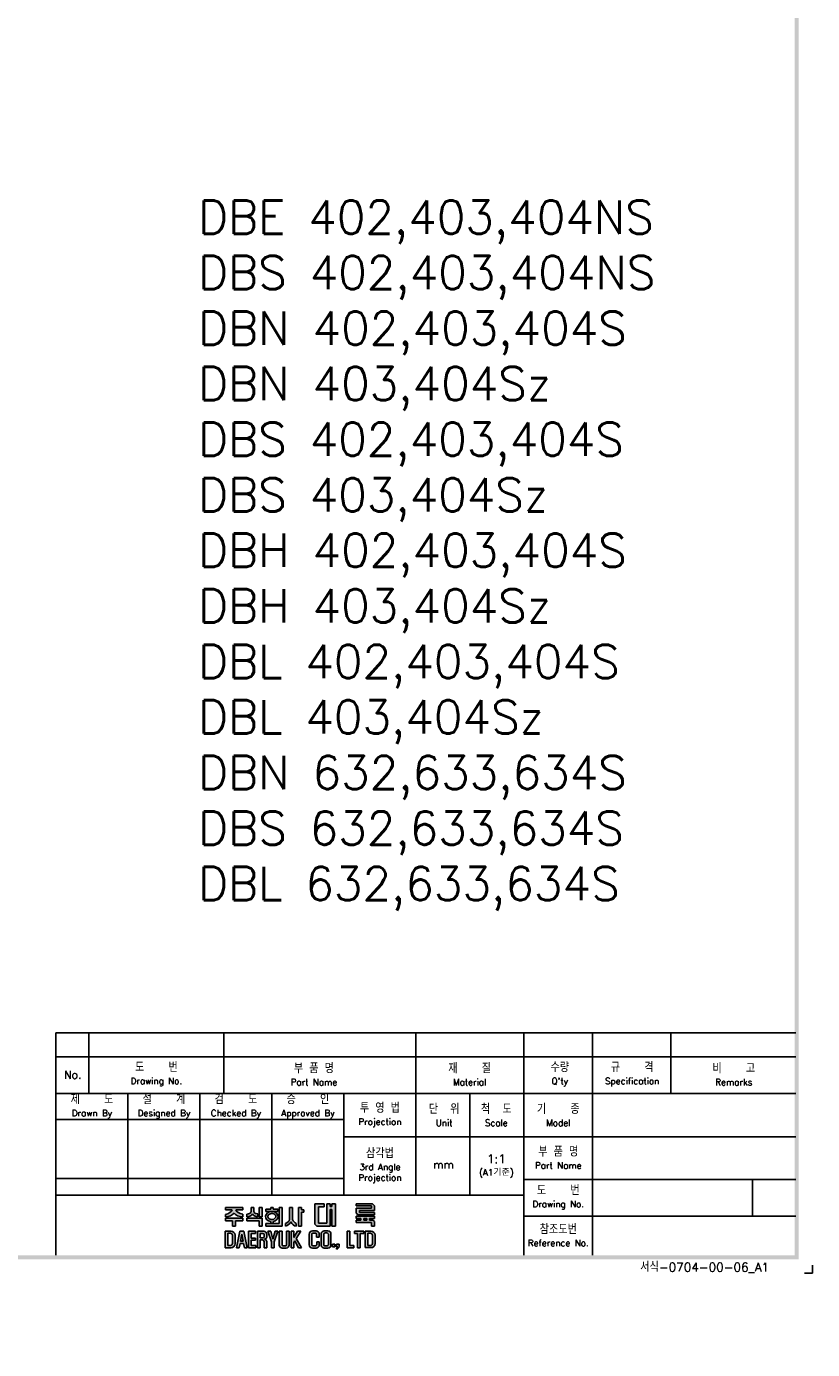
# Model space of a CAD drawing. Extents: x -2322 to 2710, y -907 to 1800.
# Tile 15 of 23: x -428 to 162, y 0 to 993. Entities that reach past the tile are written whole.
import ezdxf

# ---------------------------------------------------------------- set-up
doc = ezdxf.new("R2010")
doc.units = 0
doc.header["$LTSCALE"] = 3
doc.header["$MEASUREMENT"] = 0
for name, color, linetype in [('di', 3, 'CONTINUOUS'), ('DIM', 3, 'CONTINUOUS'), ('dimtaxt', 3, 'CONTINUOUS'), ('dwg', 7, 'CONTINUOUS')]:
    doc.layers.add(name, color=color, linetype=linetype)
doc.styles.get("Standard").update_dxf_attribs({"font": 'romans.shx', "height": 4, "bigfont": 'ghs.shx'})

# ---------------------------------------------------------------- blocks, each defined once
blk = doc.blocks.new('도면서식 A1')
at = {"layer": 'di', "insert": (780.92, -2.61), "char_height": 2.2, "width": 38.8706, "attachment_point": 4}
blk.add_mtext('서식-0704-00-06_A1', dxfattribs=at)
blk = doc.blocks.new('대륙')
at = {"layer": 'dimtaxt'}
h = blk.add_hatch(color=256, dxfattribs=at)
edge = h.paths.add_edge_path()
edge.add_line((51.99, 12.18), (47.65, 12.18))
edge.add_line((47.65, 12.18), (47.65, 11.59))
edge.add_line((47.65, 11.59), (49.36, 11.59))
edge.add_ellipse((47.48, 11.55), major_axis=(1.89, 0.39), ratio=0.576936, start_angle=268.0794, end_angle=342.4305, ccw=False)
edge.add_line((47.64, 10.44), (47.64, 9.87))
edge.add_ellipse((47.59, 11.36), major_axis=(2.46, 0), ratio=0.608939, start_angle=-88.7913, end_angle=-24.3158)
edge.add_ellipse((52.06, 11.36), major_axis=(-2.46, 0), ratio=0.608939, start_angle=384.3158, end_angle=448.3061)
edge.add_line((51.99, 9.87), (51.99, 10.51))
edge.add_ellipse((52.11, 11.62), major_axis=(-1.91, 0.31), ratio=0.577613, start_angle=17.5125, end_angle=91.8636, ccw=False)
edge.add_line((50.24, 11.59), (51.99, 11.59))
edge.add_line((51.99, 11.59), (51.99, 12.18))
h.paths.add_polyline_path([(52, 9.48), (47.64, 9.48), (47.64, 8.87), (49.46, 8.87), (49.46, 7.49), (50.19, 7.49), (50.19, 8.88), (52, 8.88)])
edge = h.paths.add_edge_path()
edge.add_arc((55.25, 11.18), 0.45, 180, 220.7047, ccw=False)
edge.add_line((54.8, 11.18), (54.8, 12.18))
edge.add_line((54.8, 12.18), (54.06, 12.18))
edge.add_line((54.06, 12.18), (54.06, 11.18))
edge.add_arc((53.61, 11.18), 0.45, 319.2953, 360, ccw=False)
edge.add_spline(control_points=[(53.95, 10.89), (53.94, 10.88), (53.93, 10.87), (53.83, 10.76), (53.7, 10.68), (53.03, 10.51)], knot_values=[3.761053, 3.761053, 3.761053, 3.761053, 3.807132, 3.807132, 4.298097, 4.298097, 4.298097, 4.298097], degree=3, periodic=0)
edge.add_line((53.03, 10.51), (53.03, 9.85))
edge.add_spline(control_points=[(53.03, 9.85), (53.05, 9.85), (53.06, 9.85), (53.74, 9.96), (53.94, 10.08), (54.15, 10.22), (54.2, 10.3), (54.43, 10.6)], knot_values=[3.495949, 3.495949, 3.495949, 3.495949, 3.524444, 3.524444, 4.06832, 4.06832, 4.379503, 4.379503, 4.379503, 4.379503], degree=3, periodic=0)
edge.add_spline(control_points=[(54.43, 10.6), (54.65, 10.3), (54.71, 10.22), (54.92, 10.08), (55.12, 9.96), (55.75, 9.88), (55.78, 9.87), (55.8, 9.86)], knot_values=[3.495949, 3.495949, 3.495949, 3.495949, 3.807132, 3.807132, 4.351008, 4.351008, 4.402945, 4.402945, 4.402945, 4.402945], degree=3, periodic=0)
edge.add_line((55.8, 9.86), (55.8, 10.59))
edge.add_spline(control_points=[(55.8, 10.59), (55.78, 10.59), (55.76, 10.6), (55.19, 10.66), (55.03, 10.75), (54.92, 10.87), (54.91, 10.88), (54.91, 10.89)], knot_values=[3.761053, 3.761053, 3.761053, 3.761053, 3.81299, 3.81299, 4.356866, 4.356866, 4.402945, 4.402945, 4.402945, 4.402945], degree=3, periodic=0)
h.paths.add_polyline_path([(56.82, 9.48), (53.03, 9.48), (53.03, 8.87), (56.1, 8.87), (56.1, 7.49), (56.82, 7.49)])
h.paths.add_polyline_path([(56.82, 12.19), (56.1, 12.19), (56.1, 9.87), (56.82, 9.87)])
h.paths.add_polyline_path([(60.76, 11.76), (59.58, 11.76), (59.58, 12.19), (59.05, 12.19), (59.05, 11.76), (57.74, 11.76), (57.74, 11.21), (60.76, 11.21)])
edge = h.paths.add_edge_path()
edge.add_ellipse((59.26, 9.92), major_axis=(-1.56, 0), ratio=0.830145, start_angle=101.7462, end_angle=265.4383)
edge.add_line((59.38, 11.21), (59.13, 11.21))
edge.add_ellipse((59.26, 9.92), major_axis=(1.56, 0), ratio=0.830145, start_angle=94.5617, end_angle=259.6787)
edge.add_line((58.98, 8.65), (58.98, 8.2))
edge.add_line((58.98, 8.2), (59.58, 8.2))
edge.add_line((59.58, 8.2), (59.58, 8.65))
edge = h.paths.add_edge_path(flags=16)
edge.add_spline(control_points=[(60.26, 9.92), (60.26, 10.03), (60.22, 10.15), (60.06, 10.37), (59.93, 10.48), (59.59, 10.63), (59.39, 10.66), (58.99, 10.64), (58.8, 10.59), (58.5, 10.41), (58.39, 10.3), (58.27, 10.07), (58.25, 9.96), (58.28, 9.73), (58.34, 9.62), (58.54, 9.4), (58.69, 9.3), (59.06, 9.19), (59.26, 9.17), (59.65, 9.23), (59.83, 9.31), (60.09, 9.5), (60.18, 9.62), (60.25, 9.8), (60.26, 9.86), (60.26, 9.92)], knot_values=[0, 0, 0, 0, 0.543876, 0.543876, 1.087752, 1.087752, 1.631628, 1.631628, 2.175504, 2.175504, 2.71938, 2.71938, 3.263256, 3.263256, 3.807132, 3.807132, 4.351008, 4.351008, 4.894884, 4.894884, 5.43876, 5.43876, 5.982636, 5.982636, 6.283185, 6.283185, 6.283185, 6.283185], degree=3, periodic=0)
for points in [[(61.83, 12.19), (61.11, 12.19), (61.11, 8.2), (57.74, 8.2), (57.74, 7.47), (61.11, 7.47), (61.83, 7.47)], [(70.89, 12.38), (72.38, 12.38), (72.38, 13.12), (70.01, 13.12), (70.01, 8), (70.53, 7.49), (73.84, 7.49), (73.84, 11.66), (74.29, 11.66), (74.29, 7.49), (75.14, 7.49), (75.14, 13.12), (74.29, 13.12), (74.29, 12.42), (73.84, 12.42), (73.84, 13.12), (73.01, 13.12), (73.01, 8.23), (70.89, 8.23)]]:
    blk.add_hatch(color=256, dxfattribs=at).paths.add_polyline_path(points)
h = blk.add_hatch(color=256, dxfattribs=at)
edge = h.paths.add_edge_path()
edge.add_line((64.41, 12.18), (63.7, 12.18))
edge.add_line((63.7, 12.18), (63.7, 9.23))
edge.add_ellipse((62.86, 9.12), major_axis=(0.66, 0.841), ratio=0.672815, start_angle=218.7862, end_angle=304.0863, ccw=False)
edge.add_line((62.7, 8.19), (62.7, 7.51))
edge.add_ellipse((63.11, 8.54), major_axis=(0.964, 0.919), ratio=0.540942, start_angle=220.7961, end_angle=301.7505)
edge.add_ellipse((64.93, 8.53), major_axis=(-0.866, 0.919), ratio=0.569913, start_angle=58.7442, end_angle=145.288)
edge.add_line((65.35, 7.49), (65.35, 8.17))
edge.add_ellipse((65.18, 9.26), major_axis=(-0.67, 1.07), ratio=0.576723, start_angle=74.3826, end_angle=142.9847, ccw=False)
edge.add_line((64.41, 9.18), (64.41, 12.18))
h.paths.add_polyline_path([(66.65, 10.99), (67.26, 10.99), (67.26, 11.63), (66.64, 11.63), (66.64, 12.18), (65.92, 12.18), (65.92, 7.49), (66.65, 7.49)])
h = blk.add_hatch(color=256, dxfattribs=at)
h.paths.add_polyline_path([(84.17, 12.56), (84.17, 11.99), (80.38, 11.99), (80.38, 10.74), (80.81, 10.32), (84.92, 10.32), (84.92, 10.92), (81.19, 10.92), (81.19, 11.44), (84.92, 11.44), (84.92, 12.6), (84.39, 13.12), (80.36, 13.12), (80.36, 12.56)])
h.paths.add_polyline_path([(83.7, 9.41), (84.92, 9.41), (84.92, 9.97), (80.36, 9.97), (80.36, 9.41), (81.48, 9.41), (81.48, 9.04), (80.35, 9.04), (80.35, 8.42), (84.18, 8.42), (84.18, 7.49), (84.92, 7.49), (84.92, 8.64), (84.52, 9.04), (83.7, 9.04)])
h.paths.add_polyline_path([(83, 9.41), (82.23, 9.41), (82.23, 9.04), (83, 9.04)], flags=17)
h = blk.add_hatch(color=256, dxfattribs=at)
h.paths.add_polyline_path([(47.58, 6.25), (47.58, 2.12), (49.06, 2.12, 0.414214), (50.06, 3.12), (50.06, 5.25, 0.414214), (49.06, 6.25)])
h.paths.add_polyline_path([(48.9, 5.73, -0.414214), (49.4, 5.23), (49.4, 3.16, -0.414214), (48.9, 2.66), (48.23, 2.66), (48.23, 5.73)], flags=16)
h.paths.add_polyline_path([(50.42, 2.11), (51.1, 2.11), (51.31, 3.17), (52.21, 3.17), (52.42, 2.11), (53.1, 2.11), (52.25, 6.23), (51.27, 6.23)])
h.paths.add_polyline_path([(51.77, 5.49), (52.09, 3.74), (51.43, 3.74)], flags=16)
h.paths.add_polyline_path([(53.4, 2.11), (55.25, 2.11), (55.25, 2.66), (54.07, 2.66), (54.07, 3.99), (55.15, 3.99), (55.15, 4.52), (54.06, 4.52), (54.06, 5.7), (55.21, 5.7), (55.21, 6.25), (53.4, 6.25)])
h.paths.add_polyline_path([(55.67, 2.12), (56.33, 2.12), (56.33, 4.05), (56.93, 4.05, -0.414214), (57.33, 3.65), (57.33, 2.12), (58.02, 2.12), (58.02, 3.65, 0.276846), (57.45, 4.24, 0.25864), (58.02, 4.77), (58.02, 5.43, 0.414214), (57.22, 6.23), (55.67, 6.23)])
h.paths.add_polyline_path([(56.33, 5.71), (57.04, 5.71, -0.414214), (57.34, 5.41), (57.34, 4.86, -0.414214), (57.04, 4.56), (56.33, 4.56)], flags=16)
h.paths.add_polyline_path([(59.2, 3.57), (59.2, 2.11), (59.85, 2.11), (59.85, 3.58), (60.8, 6.24), (60.13, 6.24), (59.53, 4.27), (58.97, 6.24), (58.28, 6.24)])
h.paths.add_polyline_path([(61.13, 2.78, 0.414214), (61.88, 2.03), (62.85, 2.03, 0.414214), (63.6, 2.78), (63.6, 6.24), (62.93, 6.24), (62.93, 2.84, -0.414214), (62.68, 2.59), (62.07, 2.59, -0.414214), (61.82, 2.84), (61.82, 6.24), (61.13, 6.24)])
h.paths.add_polyline_path([(64.11, 2.12), (64.77, 2.12), (64.77, 3.42), (64.98, 3.87), (65.9, 2.12), (66.68, 2.12), (65.38, 4.46), (66.48, 6.23), (65.69, 6.23), (64.76, 4.66), (64.76, 6.23), (64.11, 6.23)])
h.paths.add_polyline_path([(68.62, 2.84, 0.414214), (69.42, 2.04), (70.32, 2.04, 0.414214), (71.12, 2.84), (71.12, 3.62), (70.47, 3.62), (70.47, 2.85, -0.414214), (70.17, 2.55), (69.58, 2.55, -0.414214), (69.28, 2.85), (69.28, 5.49, -0.414214), (69.58, 5.79), (70.16, 5.79, -0.414214), (70.46, 5.49), (70.46, 4.76), (71.12, 4.76), (71.12, 5.52, 0.414214), (70.32, 6.32), (69.42, 6.32, 0.414214), (68.62, 5.52)])
h.paths.add_polyline_path([(71.57, 2.84, 0.414214), (72.37, 2.04), (73.25, 2.04, 0.414214), (74.05, 2.84), (74.05, 5.52, 0.414214), (73.25, 6.32), (72.37, 6.32, 0.414214), (71.57, 5.52)])
h.paths.add_polyline_path([(72.23, 5.5, -0.414214), (72.53, 5.8), (73.09, 5.8, -0.414214), (73.39, 5.5), (73.39, 2.85, -0.414214), (73.09, 2.55), (72.53, 2.55, -0.414214), (72.23, 2.85)], flags=16)
h.paths.add_polyline_path([(74.42, 2.34), (75.05, 2.34), (75.05, 2.98), (74.42, 2.98)])
h.paths.add_polyline_path([(75.76, 2.34, -0.316213), (75.39, 2.07), (75.39, 1.77, 0.409412), (76.08, 2.47), (76.08, 2.98), (75.39, 2.98), (75.39, 2.34)])
h.paths.add_polyline_path([(78.08, 2.12), (79.79, 2.12), (79.79, 2.67), (78.75, 2.67), (78.75, 6.24), (78.08, 6.24)])
h.paths.add_polyline_path([(80.68, 2.12), (81.35, 2.12), (81.35, 5.7), (82.27, 5.7), (82.27, 6.24), (79.92, 6.24), (79.92, 5.7), (80.68, 5.7)])
h.paths.add_polyline_path([(82.59, 2.13), (84.07, 2.13, 0.414214), (85.07, 3.13), (85.07, 5.24, 0.414214), (84.07, 6.24), (82.59, 6.24)])
h.paths.add_polyline_path([(83.24, 5.73), (83.9, 5.73, -0.414214), (84.4, 5.23), (84.4, 3.15, -0.414214), (83.9, 2.65), (83.24, 2.65)], flags=16)
for p, q in [((47.64, 10.44), (47.64, 9.87)), ((47.65, 12.18), (51.99, 12.18)), ((47.65, 12.18), (47.65, 11.59)), ((47.65, 11.59), (49.36, 11.59)), ((51.99, 11.59), (50.24, 11.59)), ((51.99, 12.18), (51.99, 11.59)), ((51.99, 10.51), (51.99, 9.87)), ((53.03, 9.85), (53.03, 10.51)), ((54.06, 12.18), (54.8, 12.18)), ((54.06, 12.18), (54.06, 11.18)), ((54.8, 12.18), (54.8, 11.18)), ((55.8, 9.86), (55.8, 10.59)), ((56.82, 12.19), (56.1, 12.19)), ((56.1, 12.19), (56.1, 9.87)), ((56.82, 12.19), (56.82, 9.87)), ((57.74, 11.76), (59.05, 11.76)), ((57.74, 11.21), (57.74, 11.76)), ((60.76, 11.21), (57.74, 11.21)), ((59.05, 11.76), (59.05, 12.19)), ((59.05, 12.19), (59.58, 12.19)), ((59.58, 12.19), (59.58, 11.76)), ((59.58, 11.76), (60.76, 11.76)), ((60.76, 11.76), (60.76, 11.21)), ((61.11, 12.19), (61.11, 8.2)), ((61.83, 12.19), (61.11, 12.19)), ((61.83, 7.47), (61.83, 12.19)), ((63.7, 12.18), (64.41, 12.18)), ((63.7, 12.18), (63.7, 9.23)), ((64.41, 12.18), (64.41, 9.18)), ((65.92, 7.49), (65.92, 12.18)), ((65.92, 12.18), (66.64, 12.18)), ((66.64, 12.18), (66.64, 11.63)), ((66.64, 11.63), (67.26, 11.63)), ((66.65, 10.99), (66.65, 7.49)), ((67.26, 10.99), (66.65, 10.99)), ((67.26, 11.63), (67.26, 10.99)), ((70.01, 13.12), (70.01, 8)), ((70.01, 13.12), (72.38, 13.12)), ((70.89, 12.38), (70.89, 8.23)), ((70.89, 12.38), (72.38, 12.38)), ((72.38, 13.12), (72.38, 12.38)), ((73.01, 13.12), (73.01, 8.23)), ((73.01, 13.12), (73.84, 13.12)), ((73.84, 13.12), (73.84, 12.42)), ((73.84, 12.42), (74.29, 12.42)), ((73.84, 11.66), (73.84, 7.49)), ((73.84, 11.66), (74.29, 11.66)), ((74.29, 13.12), (75.14, 13.12)), ((74.29, 13.12), (74.29, 12.42)), ((74.29, 11.66), (74.29, 7.49)), ((75.14, 13.12), (75.14, 7.49)), ((80.36, 13.12), (84.39, 13.12)), ((80.36, 12.56), (80.36, 13.12)), ((80.36, 12.56), (84.17, 12.56)), ((80.36, 9.97), (84.92, 9.97)), ((80.36, 9.97), (80.36, 9.41)), ((80.38, 11.99), (84.17, 11.99)), ((80.38, 11.99), (80.38, 10.74)), ((80.81, 10.32), (80.38, 10.74)), ((80.81, 10.32), (84.92, 10.32)), ((81.19, 11.44), (84.92, 11.44)), ((81.19, 11.44), (81.19, 10.92)), ((81.19, 10.92), (84.92, 10.92)), ((84.17, 12.56), (84.17, 11.99)), ((84.92, 12.6), (84.39, 13.12)), ((84.92, 12.6), (84.92, 11.44)), ((84.92, 10.92), (84.92, 10.32)), ((84.92, 9.97), (84.92, 9.41)), ((47.64, 9.48), (52, 9.48)), ((47.64, 8.87), (47.64, 9.48)), ((49.46, 8.87), (47.64, 8.87)), ((49.46, 7.49), (49.46, 8.87)), ((50.19, 7.49), (49.46, 7.49)), ((50.19, 8.88), (50.19, 7.49)), ((52, 8.88), (50.19, 8.88)), ((52, 9.48), (52, 8.88)), ((53.03, 9.48), (56.82, 9.48)), ((53.03, 8.87), (53.03, 9.48)), ((56.1, 8.87), (53.03, 8.87)), ((56.82, 9.87), (56.1, 9.87)), ((56.1, 7.49), (56.1, 8.87)), ((56.82, 7.49), (56.1, 7.49)), ((56.82, 9.48), (56.82, 7.49)), ((57.74, 8.2), (61.11, 8.2)), ((57.74, 7.47), (57.74, 8.2)), ((61.11, 7.47), (57.74, 7.47)), ((58.98, 8.2), (58.98, 8.65)), ((59.58, 8.65), (59.58, 8.2)), ((61.11, 7.47), (61.83, 7.47)), ((62.7, 7.51), (62.7, 8.19)), ((65.35, 7.49), (65.35, 8.17)), ((66.65, 7.49), (65.92, 7.49)), ((70.53, 7.49), (70.01, 8)), ((73.84, 7.49), (70.53, 7.49)), ((73.01, 8.23), (70.89, 8.23)), ((75.14, 7.49), (74.29, 7.49)), ((80.35, 9.04), (81.48, 9.04)), ((80.35, 9.04), (80.35, 8.42)), ((80.35, 8.42), (84.18, 8.42)), ((80.36, 9.41), (81.48, 9.41)), ((81.48, 9.41), (81.48, 9.04)), ((82.23, 9.41), (83, 9.41)), ((82.23, 9.41), (82.23, 9.04)), ((82.23, 9.04), (83, 9.04)), ((83, 9.41), (83, 9.04)), ((83.7, 9.41), (84.92, 9.41)), ((83.7, 9.41), (83.7, 9.04)), ((83.7, 9.04), (84.52, 9.04)), ((84.18, 8.42), (84.18, 7.49)), ((84.92, 7.49), (84.18, 7.49)), ((84.92, 8.64), (84.52, 9.04)), ((84.92, 8.64), (84.92, 7.49)), ((47.58, 6.25), (47.58, 2.12)), ((47.58, 6.25), (49.06, 6.25)), ((48.23, 5.73), (48.23, 2.66)), ((48.9, 5.73), (48.23, 5.73)), ((49.4, 3.16), (49.4, 5.23)), ((50.06, 5.25), (50.06, 3.12)), ((51.27, 6.23), (50.42, 2.11)), ((52.25, 6.23), (51.27, 6.23)), ((51.77, 5.49), (51.43, 3.74)), ((51.43, 3.74), (52.09, 3.74)), ((52.09, 3.74), (51.77, 5.49)), ((53.1, 2.11), (52.25, 6.23)), ((55.21, 6.25), (53.4, 6.25)), ((53.4, 6.25), (53.4, 2.11)), ((54.06, 5.7), (55.21, 5.7)), ((54.06, 4.52), (54.06, 5.7)), ((55.15, 4.52), (54.06, 4.52)), ((54.07, 3.99), (55.15, 3.99)), ((54.07, 2.66), (54.07, 3.99)), ((55.15, 3.99), (55.15, 4.52)), ((55.21, 5.7), (55.21, 6.25)), ((55.67, 6.23), (55.67, 2.12)), ((57.22, 6.23), (55.67, 6.23)), ((56.33, 5.71), (56.33, 4.56)), ((57.04, 5.71), (56.33, 5.71)), ((56.33, 4.56), (57.04, 4.56)), ((56.33, 2.12), (56.33, 4.05)), ((56.33, 4.05), (56.93, 4.05)), ((57.33, 3.65), (57.33, 2.12)), ((57.34, 4.86), (57.34, 5.41)), ((58.02, 4.77), (58.02, 5.43)), ((58.02, 2.12), (58.02, 3.65)), ((58.97, 6.24), (58.28, 6.24)), ((58.28, 6.24), (59.2, 3.57)), ((59.53, 4.27), (58.97, 6.24)), ((59.2, 3.57), (59.2, 2.11)), ((60.13, 6.24), (59.53, 4.27)), ((59.85, 3.58), (60.8, 6.24)), ((59.85, 2.11), (59.85, 3.58)), ((60.8, 6.24), (60.13, 6.24)), ((61.13, 6.24), (61.13, 2.78)), ((61.82, 6.24), (61.13, 6.24)), ((61.82, 2.84), (61.82, 6.24)), ((62.93, 2.84), (62.93, 6.24)), ((62.93, 6.24), (63.6, 6.24)), ((63.6, 6.24), (63.6, 2.78)), ((64.11, 2.12), (64.11, 6.23)), ((64.11, 6.23), (64.76, 6.23)), ((64.76, 4.66), (65.69, 6.23)), ((64.76, 6.23), (64.76, 4.66)), ((64.98, 3.87), (64.77, 3.42)), ((64.77, 3.42), (64.77, 2.12)), ((65.9, 2.12), (64.98, 3.87)), ((66.48, 6.23), (65.38, 4.46)), ((65.38, 4.46), (66.68, 2.12)), ((65.69, 6.23), (66.48, 6.23)), ((68.62, 2.84), (68.62, 5.52)), ((69.28, 5.49), (69.28, 2.85)), ((70.32, 6.32), (69.42, 6.32)), ((70.16, 5.79), (69.58, 5.79)), ((70.46, 4.76), (70.46, 5.49)), ((71.12, 4.76), (70.46, 4.76)), ((70.47, 3.62), (70.47, 2.85)), ((71.12, 3.62), (70.47, 3.62)), ((71.12, 5.52), (71.12, 4.76)), ((71.12, 2.84), (71.12, 3.62)), ((71.57, 2.84), (71.57, 5.52)), ((72.23, 5.5), (72.23, 2.85)), ((73.25, 6.32), (72.37, 6.32)), ((73.09, 5.8), (72.53, 5.8)), ((73.39, 2.85), (73.39, 5.5)), ((74.05, 5.52), (74.05, 2.84)), ((78.08, 6.24), (78.08, 2.12)), ((78.75, 6.24), (78.08, 6.24)), ((78.75, 2.67), (78.75, 6.24)), ((82.27, 6.24), (79.92, 6.24)), ((79.92, 6.24), (79.92, 5.7)), ((79.92, 5.7), (80.68, 5.7)), ((80.68, 5.7), (80.68, 2.12)), ((81.35, 2.12), (81.35, 5.7)), ((81.35, 5.7), (82.27, 5.7)), ((82.27, 5.7), (82.27, 6.24)), ((82.59, 6.24), (82.59, 2.13)), ((84.07, 6.24), (82.59, 6.24)), ((83.24, 2.65), (83.24, 5.73)), ((83.24, 5.73), (83.9, 5.73)), ((84.4, 3.15), (84.4, 5.23)), ((85.07, 3.13), (85.07, 5.24)), ((47.58, 2.12), (49.06, 2.12)), ((48.23, 2.66), (48.9, 2.66)), ((50.42, 2.11), (51.1, 2.11)), ((51.1, 2.11), (51.31, 3.17)), ((51.31, 3.17), (52.21, 3.17)), ((52.21, 3.17), (52.42, 2.11)), ((52.42, 2.11), (53.1, 2.11)), ((53.4, 2.11), (55.25, 2.11)), ((55.25, 2.66), (54.07, 2.66)), ((55.25, 2.11), (55.25, 2.66)), ((55.67, 2.12), (56.33, 2.12)), ((57.33, 2.12), (58.02, 2.12)), ((59.2, 2.11), (59.85, 2.11)), ((62.85, 2.03), (61.88, 2.03)), ((62.68, 2.59), (62.07, 2.59)), ((64.77, 2.12), (64.11, 2.12)), ((66.68, 2.12), (65.9, 2.12)), ((70.32, 2.04), (69.42, 2.04)), ((70.17, 2.55), (69.58, 2.55)), ((73.25, 2.04), (72.37, 2.04)), ((73.09, 2.55), (72.53, 2.55)), ((74.42, 2.98), (74.42, 2.34)), ((75.05, 2.98), (74.42, 2.98)), ((75.05, 2.34), (74.42, 2.34)), ((75.05, 2.98), (75.05, 2.34)), ((75.39, 2.98), (75.39, 2.34)), ((76.08, 2.98), (75.39, 2.98)), ((75.76, 2.34), (75.39, 2.34)), ((75.39, 2.07), (75.39, 1.77)), ((76.08, 2.98), (76.08, 2.47)), ((78.08, 2.12), (79.79, 2.12)), ((79.79, 2.67), (78.75, 2.67)), ((79.79, 2.12), (79.79, 2.67)), ((80.68, 2.12), (81.35, 2.12)), ((82.59, 2.13), (84.07, 2.13)), ((83.9, 2.65), (83.24, 2.65))]:
    blk.add_line(p, q, dxfattribs=at)
for centre, radius, start, end in [((53.61, 11.18), 0.45, 319.2953, 360), ((55.25, 11.18), 0.45, 180, 220.7047), ((48.9, 5.23), 0.5, 0, 90), ((49.06, 5.25), 1, 0, 90), ((57.22, 4.85), 0.8, 270, 270), ((56.93, 3.65), 0.4, 0, 90), ((57.04, 5.41), 0.3, 0, 90), ((57.04, 4.86), 0.3, 270, 0), ((57.22, 5.43), 0.8, 0, 90), ((57.26, 5.02), 0.8, 283.6828, 341.6876), ((57.24, 3.47), 0.8, 12.921, 74.819), ((69.42, 5.52), 0.8, 90, 180), ((69.58, 5.49), 0.3, 90, 180), ((70.16, 5.49), 0.3, 0, 90), ((70.32, 5.52), 0.8, 0, 90), ((72.37, 5.52), 0.8, 90, 180), ((72.53, 5.5), 0.3, 90, 180), ((73.09, 5.5), 0.3, 0, 90), ((73.25, 5.52), 0.8, 0, 90), ((83.9, 5.23), 0.5, 0, 90), ((84.07, 5.24), 1, 0, 90), ((48.9, 3.16), 0.5, 270, 0), ((49.06, 3.12), 1, 270, 0), ((61.88, 2.78), 0.75, 180, 270), ((62.07, 2.84), 0.25, 180, 270), ((62.68, 2.84), 0.25, 270, 0), ((62.85, 2.78), 0.75, 270, 0), ((69.42, 2.84), 0.8, 180, 270), ((69.58, 2.85), 0.3, 180, 270), ((70.17, 2.85), 0.3, 270, 0), ((70.32, 2.84), 0.8, 270, 0), ((72.37, 2.84), 0.8, 180, 270), ((72.53, 2.85), 0.3, 180, 270), ((73.09, 2.85), 0.3, 270, 0), ((73.25, 2.84), 0.8, 270, 0), ((75.38, 2.47), 0.7, 270.9408, 0), ((75.38, 2.47), 0.4, 271.6466, 341.8371), ((83.9, 3.15), 0.5, 270, 0), ((84.07, 3.13), 1, 270, 0)]:
    blk.add_arc(centre, radius, start, end, dxfattribs=at)
for centre, major_axis, ratio, start_param, end_param in [((47.48, 11.55), (1.89, 0.39), 0.576936, 4.678869, 5.97654), ((47.59, 11.36), (-2.46, 0), 0.608939, 1.591893, 2.717202), ((59.26, 9.92), (1.56, 0), 0.830145, 1.650413, 4.532248), ((59.26, 9.92), (-1.56, 0), 0.830145, 1.775806, 4.632772), ((62.86, 9.12), (0.66, 0.841), 0.672815, 3.81854, 5.307307), ((63.11, 8.54), (0.964, 0.919), 0.540942, 3.853619, 5.26654)]:
    blk.add_ellipse(centre, major_axis=major_axis, ratio=ratio, start_param=start_param, end_param=end_param, dxfattribs=at)
at = {"layer": 'dimtaxt', "extrusion": (0, 0, -1)}
for centre, major_axis, ratio, start_param, end_param in [((52.06, 11.36), (-2.46, 0), 0.608939, -1.541231, -0.42439), ((52.11, 11.62), (-1.91, 0.31), 0.577613, 4.679864, 5.977535), ((64.93, 8.53), (-0.866, 0.919), 0.569913, 3.747431, 5.257905), ((65.18, 9.26), (-0.67, 1.07), 0.576723, 3.787632, 4.984965)]:
    blk.add_ellipse(centre, major_axis=major_axis, ratio=ratio, start_param=start_param, end_param=end_param, dxfattribs=at)
at = {"layer": 'dimtaxt'}
for points, knots in [([(53.95, 10.89), (53.94, 10.88), (53.93, 10.87), (53.83, 10.76), (53.7, 10.68), (53.03, 10.51)], [3.7610527, 3.7610527, 3.7610527, 3.7610527, 3.8071317, 3.8071317, 4.2980967, 4.2980967, 4.2980967, 4.2980967]), ([(54.43, 10.6), (54.2, 10.3), (54.15, 10.22), (53.94, 10.08), (53.74, 9.96), (53.06, 9.85), (53.05, 9.85), (53.03, 9.85)], [3.4959493, 3.4959493, 3.4959493, 3.4959493, 3.8071317, 3.8071317, 4.3510077, 4.3510077, 4.3795026, 4.3795026, 4.3795026, 4.3795026]), ([(54.43, 10.6), (54.65, 10.3), (54.71, 10.22), (54.92, 10.08), (55.12, 9.96), (55.75, 9.88), (55.78, 9.87), (55.8, 9.86)], [3.4959493, 3.4959493, 3.4959493, 3.4959493, 3.8071317, 3.8071317, 4.3510077, 4.3510077, 4.4029453, 4.4029453, 4.4029453, 4.4029453]), ([(54.91, 10.89), (54.91, 10.88), (54.92, 10.87), (55.03, 10.75), (55.19, 10.66), (55.76, 10.6), (55.78, 10.59), (55.8, 10.59)], [3.7610527, 3.7610527, 3.7610527, 3.7610527, 3.8071317, 3.8071317, 4.3510077, 4.3510077, 4.4029453, 4.4029453, 4.4029453, 4.4029453]), ([(60.26, 9.92), (60.26, 10.03), (60.22, 10.15), (60.06, 10.37), (59.93, 10.48), (59.59, 10.63), (59.39, 10.66), (58.99, 10.64), (58.8, 10.59), (58.5, 10.41), (58.39, 10.3), (58.27, 10.07), (58.25, 9.96), (58.28, 9.73), (58.34, 9.62), (58.54, 9.4), (58.69, 9.3), (59.06, 9.19), (59.26, 9.17), (59.65, 9.23), (59.83, 9.31), (60.09, 9.5), (60.18, 9.62), (60.25, 9.8), (60.26, 9.86), (60.26, 9.92)], [0, 0, 0, 0, 0.543876, 0.543876, 1.087752, 1.087752, 1.631628, 1.631628, 2.175504, 2.175504, 2.71938, 2.71938, 3.263256, 3.263256, 3.807132, 3.807132, 4.351008, 4.351008, 4.894884, 4.894884, 5.43876, 5.43876, 5.982636, 5.982636, 6.283185, 6.283185, 6.283185, 6.283185])]:
    blk.add_open_spline(points, degree=3, knots=knots, dxfattribs=at)

msp = doc.modelspace()

# ---------------------------------------------------------------- linework, layer by layer
at = {"layer": 'di'}
for p in [(161.888, 63.287), (155.888, 57.287)]:
    msp.add_line(p, (161.888, 57.287), dxfattribs=at)
at = {"layer": 'dimtaxt'}
for p, q in [((149.395, 237.598), (-405.605, 237.598)), ((-405.605, 237.598), (-405.605, 70.787)), ((-380.938, 192.539), (-380.938, 237.539)), ((-279.605, 192.598), (-279.605, 237.598)), ((-135.605, 192.598), (-135.605, 237.598)), ((-54.605, 192.598), (-54.605, 237.598)), ((-3.031, 192.598), (-3.031, 237.598)), ((55.592, 192.598), (55.592, 237.598)), ((149.395, 219.598), (-405.605, 219.598)), ((-351.605, 115.73), (-351.605, 192.1)), ((-297.605, 115.73), (-297.605, 192.1)), ((-243.605, 115.73), (-243.605, 192.1)), ((-189.605, 115.73), (-189.605, 192.1)), ((-135.605, 115.73), (-135.605, 192.1)), ((-95.105, 115.73), (-95.105, 192.1)), ((-54.605, 70.676), (-54.605, 192.1)), ((-3.031, 70.676), (-3.031, 192.1)), ((-189.605, 172.524), (-405.481, 172.524)), ((149.395, 159.511), (-189.605, 159.511)), ((-189.605, 128.405), (-405.414, 128.405)), ((149.395, 127.687), (-54.605, 127.687)), ((116.969, 99.971), (116.969, 127.687)), ((-54.605, 115.73), (-405.605, 115.73)), ((149.395, 99.971), (-54.605, 99.971))]:
    msp.add_line(p, q, dxfattribs=at)
at = {"layer": 'dwg'}
msp.add_line((149.395, 192.1), (-405.605, 192.1), dxfattribs=at)
for points in [[(151.388, 1789.787), (148.388, 1786.787), (151.388, 67.787), (148.388, 70.787)], [(-405.112, 192.55), (-405.112, 191.65), (148.645, 192.55), (148.645, 191.65)], [(151.388, 67.787), (148.388, 70.787), (-2296.612, 67.787), (-2293.612, 70.787)]]:
    msp.add_trace(points, dxfattribs=at)

# ---------------------------------------------------------------- block references
at = {"layer": 'di', "xscale": 3, "yscale": 3, "zscale": 3}
msp.add_blockref('대륙', (-421.459, 70.041), dxfattribs=at)
at = {"layer": 'dwg', "xscale": 3, "yscale": 3, "zscale": 3}
msp.add_blockref('도면서식 A1', (-2310.112, 69.287), dxfattribs=at)

# ---------------------------------------------------------------- texts
at = {"layer": 'di', "attachment_point": 5}
for s, insert, char_height, width in [('No.', (-393.025, 206.198), 6, 24.17431), ('{\\H1.1x;도    번\\P\\H0.72727x;Drawing No.}', (-330.271, 206.198), 6, 101.33261), ('{\\H1.1x;부 품 명\\P\\H0.72727x;Part Name}', (-212.105, 206.098), 6, 135), ('{\\H1.1x;재    질\\P\\H0.72727x;Material}', (-95.341, 206.098), 6, 82.62297), ("{\\H1.1x;수량\\P\\H0.72727x;Q'ty}", (-27.692, 206.098), 6, 28.37703), ('{\\H1.1x;규    격\\P\\H0.72727x;Specification}', (26.623, 206.098), 6, 81), ('{\\H1.1x;비    고\\P\\H0.72727x;Remarks}', (102.824, 206.098), 6, 117), ('{\\H1.1x;제    도\\P\\H0.72727x;Drawn By}', (-378.605, 182.087), 6, 54), ('{\\H1.1x;설    계}\\P{\\H0.8x;Designed By}', (-324.605, 182.087), 6, 54), ('{\\H1.1x;검    도\\P\\H0.72727x;Checked By}', (-270.605, 182.087), 6, 54), ('승    인\\P{\\H0.72727x;Approved By}', (-216.605, 182.087), 6.6, 54), ('투 영 법\\P{\\H0.72727x;Projection}', (-162.605, 175.58), 6.6, 54), ('{\\H1.1x;단  위}\\P{\\H0.8x;Unit}', (-114.43, 175.58), 6, 48), ('{\\H1.1x;척  도\\P\\H0.72727x;Scale}', (-75.309, 175.58), 6, 48), ('기    종\\P{\\H0.72727x;Model}', (-28.818, 175.58), 6.6, 51.57372), ('{\\H1.1x;삼각법\\H0.45455x;\\P\\H1.6x;3rd Angle\\PProjection}', (-162.605, 137.621), 6, 54), ('부 품 명\\P{\\H0.72727x;Part Name}', (-28.818, 143.599), 6.6, 51.57372), ('도    번\\P{\\H0.72727x;Drawing No.}', (-28.818, 113.829), 6.6, 51.57372), ('참조도번\\P{\\H0.72727x;Reference No.}', (-28.818, 85.379), 6.6, 51.57372)]:
    msp.add_mtext(s, dxfattribs=dict(at, insert=insert, char_height=char_height, width=width))
at = {"layer": 'DIM', "insert": (-298.877, 862.137), "char_height": 25, "width": 782.77285, "attachment_point": 1}
msp.add_mtext('\\pt325;{\\Fromans,hgs|c129;DBE 402,403,404NS\\PDBS 402,403,404NS    \\P\\ptz;DBN 402,403,404S\\PDBN 403,404Sz           \\PDBS 402,403,404S \\PDBS 403,404Sz            \\PDBH 402,403,404S\\PDBH 403,404Sz      \\PDBL 402,403,404S\\PDBL 403,404Sz \\PDBN 632,633,634S\\PDBS 632,633,634S\\PDBL 632,633,634S}', dxfattribs=at)
at = {"layer": 'dimtaxt'}
msp.add_text('mm', height=6, dxfattribs=at).set_placement((-122.593, 135.7))
at = {"layer": 'dimtaxt', "insert": (-75.309, 137.621), "char_height": 6.6, "width": 48, "attachment_point": 5}
msp.add_mtext('1:1\\P{\\H0.72727x;(A1기준)}', dxfattribs=at)

doc.saveas('drawing.dxf')
